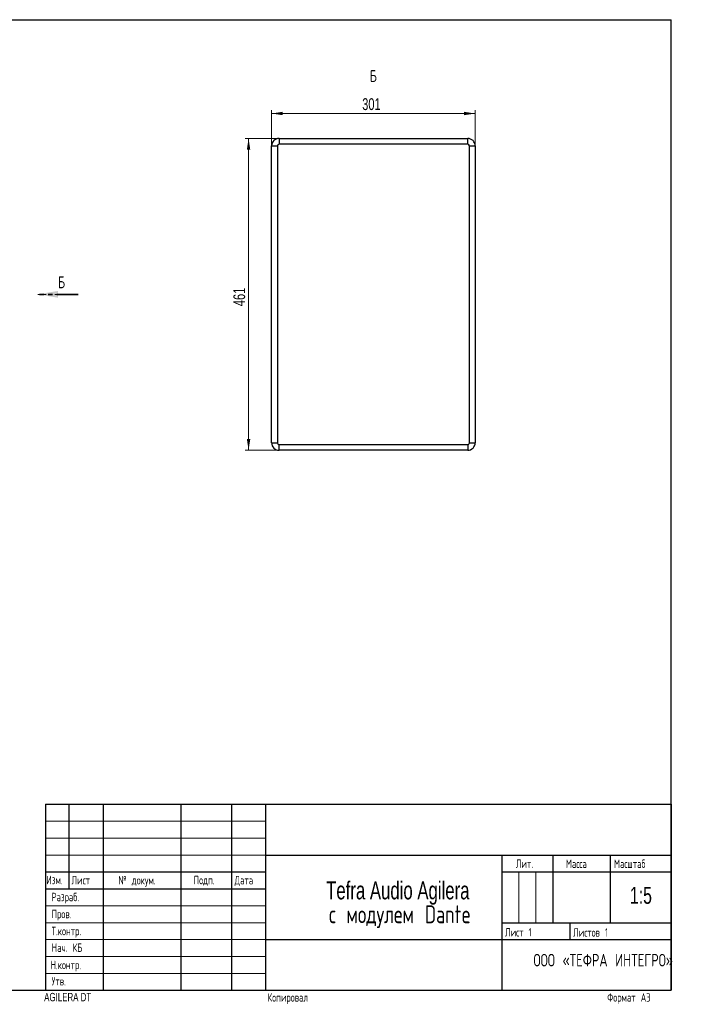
# Model space of a CAD drawing. Header units: millimetres. Extents: x 8 to 424, y 1 to 292.
# Tile 7 of 7: x 222 to 424, y 1 to 292. Entities that reach past the tile are written whole.
import ezdxf

# ---------------------------------------------------------------- set-up
doc = ezdxf.new("R2010")
doc.units = ezdxf.units.MM
doc.linetypes.add('HIDDEN', pattern=[1.905, 1.27, -0.635])
doc.linetypes.add('PHANTOM', pattern=[12.7, 6.35, -1.27, 1.27, -1.27, 1.27, -1.27])
doc.styles.add('SLDTEXTSTYLE0', font='TXT', dxfattribs={"width": 0.7, "bigfont": 'bigfont'})
doc.styles.add('SLDTEXTSTYLE1', font='TXT', dxfattribs={"width": 0.7})
doc.dimstyles.new('SLDDIMSTYLE0', dxfattribs={"dimtxt": 3.5, "dimasz": 3.302, "dimexe": 0, "dimexo": 0.0625, "dimgap": 0.875, "dimtad": 2, "dimlfac": 5, "dimrnd": 1e-09, "dimzin": 12, "dimdsep": 46, "dimtxsty": 'SLDTEXTSTYLE1', "dimsah": 1, "dimcen": 0.09, "dimadec": 0, "dimazin": 3, "dimtfac": 1, "dimtdec": 3, "dimtofl": 0, "dimtmove": 0, "dimatfit": 3, "dimfxl": 0, "dimfrac": 2, "dimtolj": 1, "dimtzin": 12, "dimarcsym": 0})

# ---------------------------------------------------------------- blocks, each defined once
blk = doc.blocks.new('SW_PROJECTIONARROW_0')
at = {"color": 0, "linetype": 'HIDDEN', "lineweight": 18}
blk.add_line((239.66, 210.79), (227.66, 210.79), dxfattribs=at)
blk.add_line((239.66, 210.79), (227.66, 210.79), dxfattribs=at)
at = {"color": 0, "linetype": 'PHANTOM', "lineweight": 35}
blk.add_line((239.66, 210.79), (227.66, 210.79), dxfattribs=at)
at = {"color": 0, "linetype": 'Continuous', "lineweight": 25}
blk.add_solid([(227.66, 210.79), (233.66, 209.79), (233.66, 211.79)], dxfattribs=at)
blk.add_solid([(227.66, 210.79), (233.66, 209.79), (233.66, 211.79)], dxfattribs=at)
at = {"color": 0, "linetype": 'Continuous', "lineweight": 25, "insert": (233.66, 216.11), "char_height": 3.5, "attachment_point": 1, "style": 'SLDTEXTSTYLE0'}
blk.add_mtext('Б', dxfattribs=at)
blk.add_mtext('Б', dxfattribs=at)
blk = doc.blocks.new('_D_5')
at = {"color": 7, "linetype": 'Continuous', "lineweight": 0}
for p, q in [((296.85, 254.69), (296.85, 265.26)), ((357.05, 254.69), (357.05, 265.26)), ((296.85, 264.26), (357.05, 264.26))]:
    blk.add_line(p, q, dxfattribs=at)
at = {"color": 7, "linetype": 'Continuous', "lineweight": 18}
for points in [[(296.85, 264.26), (300.15, 263.76), (300.15, 264.77)], [(357.05, 264.26), (353.75, 264.77), (353.75, 263.76)]]:
    blk.add_solid(points, dxfattribs=at)
at = {"color": 7, "linetype": 'Continuous', "lineweight": 18, "insert": (323.63, 268.78), "char_height": 3.5, "attachment_point": 1, "style": 'SLDTEXTSTYLE1'}
blk.add_mtext('301', dxfattribs=at)
blk = doc.blocks.new('_D_6')
at = {"color": 7, "linetype": 'Continuous', "lineweight": 0}
for p, q in [((299.05, 256.89), (289.02, 256.89)), ((290.02, 256.89), (290.02, 164.69)), ((299.05, 164.69), (289.02, 164.69))]:
    blk.add_line(p, q, dxfattribs=at)
at = {"color": 7, "linetype": 'Continuous', "lineweight": 18}
for points in [[(290.02, 256.89), (289.52, 253.59), (290.53, 253.59)], [(290.02, 164.69), (290.53, 167.99), (289.52, 167.99)]]:
    blk.add_solid(points, dxfattribs=at)
at = {"color": 7, "linetype": 'Continuous', "lineweight": 18, "insert": (285.51, 207.29), "char_height": 3.5, "attachment_point": 1, "rotation": 90, "style": 'SLDTEXTSTYLE1'}
blk.add_mtext('461', dxfattribs=at)

msp = doc.modelspace()

# ---------------------------------------------------------------- linework, layer by layer
at = {"color": 7, "linetype": 'Continuous', "lineweight": 25}
for p, q in [((20, 292), (415, 292)), ((415, 5), (415, 292)), ((299.0527, 256.8899), (299.0527, 255.1899)), ((299.0527, 256.8899), (354.8527, 256.8899)), ((354.8527, 255.1899), (354.8527, 256.8899)), ((296.8527, 254.6899), (298.5527, 254.6899)), ((296.8527, 166.8899), (296.8527, 254.6899)), ((298.5527, 254.6899), (298.5527, 166.8899)), ((354.8527, 255.1899), (299.0527, 255.1899)), ((355.3527, 166.8899), (355.3527, 254.6899)), ((355.3527, 254.6899), (357.0527, 254.6899)), ((357.0527, 254.6899), (357.0527, 166.8899)), ((296.8527, 166.8899), (298.5527, 166.8899)), ((299.0527, 166.3899), (354.8527, 166.3899)), ((299.0527, 164.6899), (299.0527, 166.3899)), ((354.8527, 166.3899), (354.8527, 164.6899)), ((355.3527, 166.8899), (357.0527, 166.8899)), ((354.8527, 164.6899), (299.0527, 164.6899)), ((230, 60), (415, 60)), ((230, 60), (230, 5)), ((237, 35), (237, 60)), ((247, 60), (247, 5)), ((270, 60), (270, 5)), ((285, 60), (285, 5)), ((295, 60), (295, 5)), ((415, 60), (415, 5)), ((295, 45), (415, 45)), ((365, 5), (365, 45)), ((380, 45), (380, 25)), ((397, 45), (397, 25)), ((230, 40), (295, 40)), ((365, 40), (415, 40)), ((230, 35), (295, 35)), ((365, 25), (415, 25)), ((385, 25), (385, 20)), ((295, 20), (415, 20)), ((20, 5), (415, 5)), ((230, 5), (415, 5))]:
    msp.add_line(p, q, dxfattribs=at)
at = {"color": 7, "linetype": 'Continuous', "lineweight": 18}
for p, q in [((230, 55), (295, 55)), ((230, 50), (295, 50)), ((230, 45), (295, 45)), ((370, 40), (370, 25)), ((375, 40), (375, 25)), ((230, 30), (295, 30)), ((230, 25), (295, 25)), ((230, 20), (295, 20)), ((230, 15), (295, 15)), ((230, 10), (295, 10))]:
    msp.add_line(p, q, dxfattribs=at)
at = {"color": 7, "linetype": 'Continuous', "lineweight": 25}
for centre, radius, start, end in [((299.0527, 254.6899), 2.2, 90, 180), ((354.8527, 254.6899), 2.2, 0, 90), ((299.0527, 254.6899), 0.5, 90, 180), ((354.8527, 254.6899), 0.5, 0, 90), ((299.0527, 166.8899), 2.2, 180, 270), ((299.0527, 166.8899), 0.5, 180, 270), ((354.8527, 166.8899), 0.5, 270, 0), ((354.8527, 166.8899), 2.2, 270, 0)]:
    msp.add_arc(centre, radius, start, end, dxfattribs=at)

# ---------------------------------------------------------------- block references
msp.add_blockref('SW_PROJECTIONARROW_0', (0, 0), dxfattribs=at)

# ---------------------------------------------------------------- texts
at = {"color": 7, "linetype": 'Continuous', "lineweight": 18, "insert": (326.9199, 277.0966), "char_height": 3.5, "attachment_point": 2, "style": 'SLDTEXTSTYLE0'}
msp.add_mtext('Б', dxfattribs=at)
at = {"color": 7, "linetype": 'Continuous', "lineweight": 0}
for s, insert, char_height, attachment_point, style in [('Лит.', (369.0746, 43.7), 2.5, 1, 'SLDTEXTSTYLE0'), ('Масса', (383.8682, 43.6722), 2.5, 1, 'SLDTEXTSTYLE0'), ('Масштаб', (398.1014, 43.6773), 2.5, 1, 'SLDTEXTSTYLE0'), ('Изм.', (230.2295, 38.8735), 2.5, 1, 'SLDTEXTSTYLE0'), ('Лист', (237.639, 38.8341), 2.5, 1, 'SLDTEXTSTYLE0'), ('№ докум.', (251.5112, 38.8134), 2.5, 1, 'SLDTEXTSTYLE0'), ('Подп.', (273.8, 38.8415), 2.5, 1, 'SLDTEXTSTYLE0'), ('Дата', (285.8758, 38.8206), 2.5, 1, 'SLDTEXTSTYLE0'), ('Tefra Audio Agilera', (334.1675, 37.1877), 5.291667, 2, 'SLDTEXTSTYLE1'), ('1:5', (406.0745, 35.5815), 5, 2, 'SLDTEXTSTYLE1'), ('Разраб.', (231.7356, 33.8405), 2.5, 1, 'SLDTEXTSTYLE0'), ('с модулем Dante', (334.7897, 30.1321), 5.291667, 2, 'SLDTEXTSTYLE0'), ('Пров.', (231.7643, 28.8176), 2.5, 1, 'SLDTEXTSTYLE0'), ('Т.контр.', (231.7725, 23.7757), 2.5, 1, 'SLDTEXTSTYLE0'), ('Лист 1', (365.8602, 23.4099), 2.5, 1, 'SLDTEXTSTYLE0'), ('Листов 1', (386.004, 23.3618), 2.5, 1, 'SLDTEXTSTYLE0'), ('Нач. КБ', (231.788, 18.8711), 2.5, 1, 'SLDTEXTSTYLE0'), ('ООО «ТЕФРА ИНТЕГРО»', (394.9379, 15.7736), 3.704167, 2, 'SLDTEXTSTYLE0'), ('Н.контр.', (231.4265, 13.7546), 2.5, 1, 'SLDTEXTSTYLE0'), ('Утв.', (231.7695, 8.949), 2.5, 1, 'SLDTEXTSTYLE0'), ('AGILERA DT', (229.566, 4.246), 2.5, 1, 'SLDTEXTSTYLE1'), ('Копировал', (295.6171, 4.1484), 2.5, 1, 'SLDTEXTSTYLE0'), ('Формат А3', (396.1047, 4.1484), 2.5, 1, 'SLDTEXTSTYLE0')]:
    msp.add_mtext(s, dxfattribs=dict(at, insert=insert, char_height=char_height, attachment_point=attachment_point, style=style))

# ---------------------------------------------------------------- dimensions: what is measured, and where the dimension line sits
at = {"color": 7, "linetype": 'Continuous', "lineweight": 18}
dim = msp.add_linear_dim(base=(357.0527, 264.2639), p1=(296.8527, 254.6899), p2=(357.0527, 254.6899), dimstyle='SLDDIMSTYLE0', dxfattribs=at)
dim.commit()
dim.dimension.update_dxf_attribs({"geometry": '_D_5', "text_midpoint": (326.9527, 264.2639), "dimtype": 160})
dim = msp.add_linear_dim(base=(290.0244, 164.6899), p1=(299.0527, 256.8899), p2=(299.0527, 164.6899), angle=90, dimstyle='SLDDIMSTYLE0', dxfattribs=at)
dim.commit()
dim.dimension.update_dxf_attribs({"geometry": '_D_6', "text_midpoint": (290.0244, 210.7899), "dimtype": 160})

doc.saveas('drawing.dxf')
